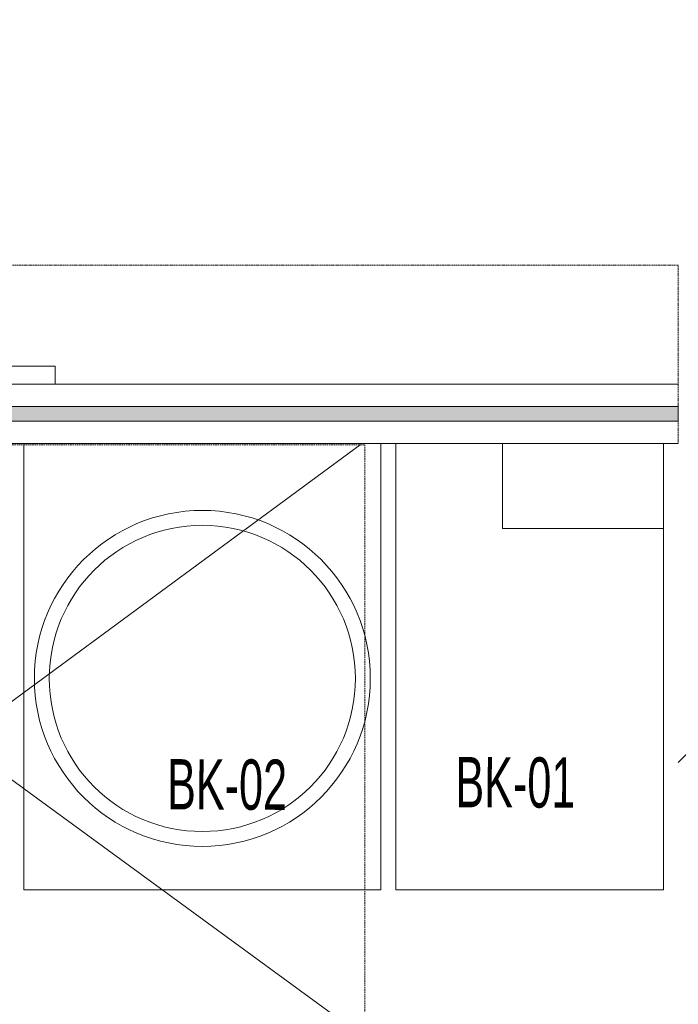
# Model space of a CAD drawing. Header units: millimetres. Extents: x -4747 to 55193, y -3459 to 48388.
# Tile 16 of 35: x 8698 to 9805, y 2028 to 3682. Entities that reach past the tile are written whole.
import ezdxf

# ---------------------------------------------------------------- set-up
doc = ezdxf.new("R2010")
doc.units = ezdxf.units.MM
doc.header["$MEASUREMENT"] = 0
doc.linetypes.add('FP XREF (2)$0$( Hidden )', pattern=[0.375, 0.25, -0.125])
doc.linetypes.add('FP XREF (2)$0$HIDDEN', pattern=[0.375, 0.25, -0.125])
doc.layers.get('0').update_dxf_attribs({"lineweight": 5})
for name, color, linetype, lineweight, true_color in [('FP XREF (2)$0$A-100MM', 9, 'Continuous', 0, 0x808080), ('FP XREF (2)$0$A-JOINERY', 9, 'Continuous', 30, 0x808080), ('FP XREF (2)$0$EQUIP.', 9, 'Continuous', 0, 0x808080), ('FP XREF (2)$0$HATCH', 9, 'Continuous', 0, 0x808080), ('FP XREF (2)$0$XR-CP-DS$0$A-DOWN LIG', 9, 'Continuous', 0, 0x808080)]:
    doc.layers.add(name, color=color, linetype=linetype, lineweight=lineweight, true_color=true_color)
for name, color, linetype, true_color in [('FP XREF (2)$0$A-COUNTER', 9, 'Continuous', 0x808080), ('FP XREF (2)$0$A-Digital Display', 9, 'Continuous', 0x808080), ('FP XREF (2)$0$A-EQUIP', 9, 'Continuous', 0x808080), ('FP XREF (2)$0$Exhaut Hoods', 9, 'Continuous', 0x808080)]:
    doc.layers.add(name, color=color, linetype=linetype, true_color=true_color)
doc.styles.add('FP XREF (2)$0$MtXpl_Arial_Narrow', font='arialn.ttf')

# ---------------------------------------------------------------- blocks, each defined once
blk = doc.blocks.new('FP XREF (2)')
at = {"layer": 'FP XREF (2)$0$HATCH', "lineweight": 0, "true_color": 0x808080}
h = blk.add_hatch(color=8, dxfattribs=at)
h.dxf.hatch_style = 1
h.paths.add_polyline_path([(5890, 3682.5), (4190, 3682.5), (4190, 3657.5), (5890, 3657.5)])
h.paths.add_polyline_path([(8065, 3032.5), (6190, 3032.5), (6190, 3007.5), (8065, 3007.5), (9805, 3007.5), (9805, 3032.5)])
at = {"layer": 'FP XREF (2)$0$A-100MM', "color": 8, "linetype": 'Continuous', "lineweight": 0, "true_color": 0x808080, "transparency": 33554687}
blk.add_line((9805, 2434), (9850.8, 2479.9), dxfattribs=at)
at = {"layer": 'FP XREF (2)$0$A-COUNTER', "color": 8, "lineweight": 0, "true_color": 0x808080}
for p, q in [((9805, 3070), (6190, 3070)), ((9805, 2970), (6090, 2970))]:
    blk.add_line(p, q, dxfattribs=at)
at = {"layer": 'FP XREF (2)$0$A-Digital Display', "color": 8, "linetype": 'FP XREF (2)$0$HIDDEN', "lineweight": 0, "ltscale": 3, "true_color": 0x808080}
for p, q in [((8007.5, 3100), (8757.5, 3100)), ((8757.5, 3100), (8757.5, 3070)), ((8757.5, 3070), (8007.5, 3070))]:
    blk.add_line(p, q, dxfattribs=at)
at = {"layer": 'FP XREF (2)$0$A-EQUIP', "color": 8, "lineweight": 0, "true_color": 0x808080}
for p, q in [((8705.1, 2970), (9305, 2970)), ((8705.1, 2220), (8705.1, 2970)), ((9305, 2970), (9305, 2220)), ((9330, 2220), (9330, 2970)), ((9330, 2970), (9780, 2970)), ((9509.6, 2970), (9780, 2970)), ((9509.6, 2827.3), (9509.6, 2970)), ((9780, 2970), (9780, 2220)), ((9780, 2970), (9780, 2827.3)), ((9780, 2827.3), (9509.6, 2827.3)), ((9305, 2220), (8705.1, 2220)), ((9780, 2220), (9330, 2220))]:
    blk.add_line(p, q, dxfattribs=at)
for radius in [282.3, 257.3]:
    blk.add_circle((9005, 2575.4), radius, dxfattribs=at)
at = {"layer": 'FP XREF (2)$0$A-JOINERY', "color": 8, "lineweight": 0, "true_color": 0x808080}
for p, q in [((9805, 3032.5), (8065, 3032.5)), ((9805, 3007.5), (9805, 3032.5)), ((8065, 3007.5), (9805, 3007.5))]:
    blk.add_line(p, q, dxfattribs=at)
at = {"layer": 'FP XREF (2)$0$Exhaut Hoods', "color": 8, "linetype": 'FP XREF (2)$0$( Hidden )', "lineweight": 0, "ltscale": 10, "true_color": 0x808080}
for p, q in [((7913, 2968), (9278, 2968)), ((9278, 2968), (9278, 1968))]:
    blk.add_line(p, q, dxfattribs=at)
at = {"layer": 'FP XREF (2)$0$Exhaut Hoods', "color": 8, "lineweight": 0, "true_color": 0x808080}
for p, q in [((9270.2, 2968), (7913, 1968)), ((7913, 2968), (9278, 1971.6))]:
    blk.add_line(p, q, dxfattribs=at)
at = {"layer": 'FP XREF (2)$0$XR-CP-DS$0$A-DOWN LIG', "color": 8, "linetype": 'FP XREF (2)$0$( Hidden )', "lineweight": 0, "ltscale": 8, "true_color": 0x808080}
for p, q in [((9805, 3270), (6135, 3270)), ((9805, 2970), (9805, 3270)), ((5835, 2970), (9805, 2970))]:
    blk.add_line(p, q, dxfattribs=at)
at = {"layer": 'FP XREF (2)$0$EQUIP.', "color": 8, "lineweight": 0, "true_color": 0x808080, "style": 'FP XREF (2)$0$MtXpl_Arial_Narrow', "width": 0.75}
for s, p in [('BK-02', (8945.6, 2355.4)), ('BK-01', (9430.2, 2359)), ('BK-03', (8484.1, 2242.4))]:
    blk.add_text(s, height=84.44, rotation=359.7249, dxfattribs=at).set_placement(p)

msp = doc.modelspace()

# ---------------------------------------------------------------- block references
msp.add_blockref('FP XREF (2)', (0, 0))

doc.saveas('drawing.dxf')
